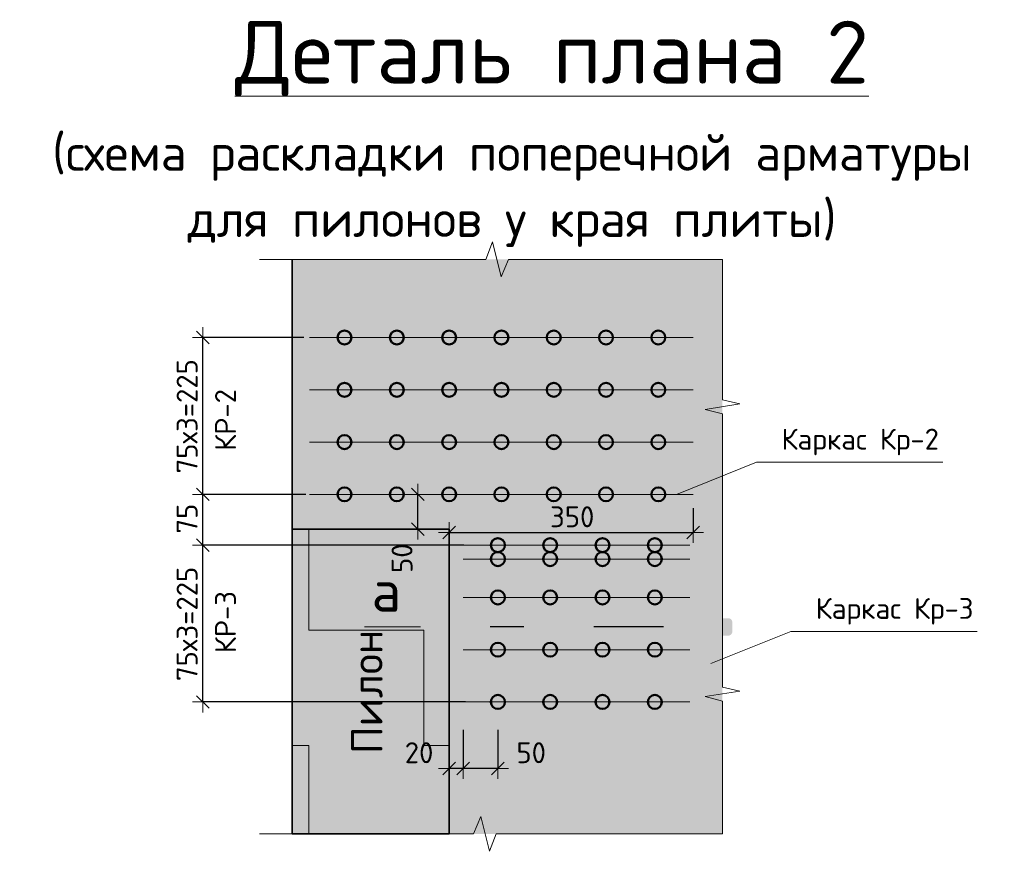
# Model space of a CAD drawing. Header units: metres. Extents: x -38 to 99, y -15 to 21.
# Tile 66 of 88: x 74.33 to 75.74, y 1.5 to 2.69. Entities that reach past the tile are written whole.
import ezdxf

# ---------------------------------------------------------------- set-up
doc = ezdxf.new("R2010")
doc.units = ezdxf.units.M
doc.header["$PDMODE"] = 65
doc.linetypes.add('______2', pattern=[0.0405, 0.03, -0.0105])
doc.layers.add('XR$3$_3705', color=7, linetype='Continuous')
doc.layers.add('XR$5$_3705', color=7, linetype='Continuous')
for name, color, linetype, lineweight in [('XR$3$ВК__отв в полу 1-2 эт', 220, 'Continuous', 25), ('XR$3$Размерная линия (1)', 7, 'Continuous', 13), ('XR$3$Текст_ общее_1', 7, 'Continuous', 13), ('XR$5$ВК__отв в полу 1-2 эт', 220, 'Continuous', 25), ('XR$5$Размерная линия (1)', 7, 'Continuous', 13), ('XR$5$Текст_ общее_1', 7, 'Continuous', 13)]:
    doc.layers.add(name, color=color, linetype=linetype, lineweight=lineweight)
doc.styles.add('ISOCPEUR', font='txt')
doc.dimstyles.new('DIMSTYLE_23', dxfattribs={"dimtxt": 0.03, "dimasz": 0.03, "dimexe": 0, "dimexo": 0, "dimgap": 0.015, "dimtad": 2, "dimdec": 0, "dimlfac": 1000, "dimrnd": 5, "dimzin": 12, "dimdsep": 46, "dimtxsty": 'ISOCPEUR', "dimblk1": 'ALL_ML_STRICH', "dimblk2": 'ALL_ML_STRICH', "dimsah": 1, "dimcen": 0, "dimclrd": 7, "dimclre": 256, "dimclrt": 7, "dimadec": 0, "dimazin": 0, "dimtfac": 1, "dimtdec": 0, "dimtix": 1, "dimtmove": 2, "dimatfit": 3, "dimfxl": 0, "dimtvp": 1.2, "dimtzin": 0, "dimlwd": 0, "dimlwe": -3, "dimarcsym": 0})
doc.dimstyles.new('DIMSTYLE_24', dxfattribs={"dimtxt": 0.03, "dimasz": 0.03, "dimexe": 0, "dimexo": 0, "dimgap": 0.015, "dimtad": 2, "dimdec": 0, "dimlfac": 1000, "dimrnd": 5, "dimzin": 12, "dimdsep": 46, "dimtxsty": 'ISOCPEUR', "dimblk1": 'ALL_ML_STRICH', "dimblk2": 'ALL_ML_STRICH', "dimsah": 1, "dimcen": 0, "dimclrd": 7, "dimclre": 256, "dimclrt": 7, "dimadec": 0, "dimazin": 0, "dimtfac": 1, "dimtdec": 0, "dimtix": 1, "dimtmove": 2, "dimatfit": 3, "dimfxl": 0, "dimtzin": 0, "dimlwd": 0, "dimlwe": -3, "dimarcsym": 0})
doc.dimstyles.new('DIMSTYLE_26', dxfattribs={"dimtxt": 0.03, "dimasz": 0.03, "dimexe": 0, "dimexo": 1e-06, "dimgap": 0.015, "dimtad": 2, "dimdec": 0, "dimlfac": 1000, "dimrnd": 5, "dimzin": 12, "dimdsep": 46, "dimtxsty": 'ISOCPEUR', "dimblk1": 'ALL_ML_STRICH', "dimblk2": 'ALL_ML_STRICH', "dimsah": 1, "dimcen": 0, "dimse1": 1, "dimse2": 1, "dimclrd": 7, "dimclre": 256, "dimclrt": 7, "dimadec": 0, "dimazin": 0, "dimtfac": 1, "dimtdec": 0, "dimtix": 1, "dimtmove": 2, "dimatfit": 3, "dimfxl": 0, "dimtvp": 1.2, "dimtzin": 0, "dimlwd": 0, "dimlwe": -3, "dimarcsym": 0})
pattern_1 = [(0, (0.33, 0.33), (0.165, 0.165), [0.165, -0.165]), (90, (0.33, 0.33), (-0.165, 0.165), [0.165, -0.165])]

# ---------------------------------------------------------------- blocks, each defined once
blk = doc.blocks.new('ЭЛЕМЕНТ_УЗОРА_8')
at = {"color": 7, "linetype": 'Continuous', "lineweight": 13, "transparency": 33554687}
for p, q in [((75.3382, 2.3472), (75.3382, 2.3472)), ((74.6742, 1.5232), (74.6742, 1.5232)), ((75.3382, 1.5232), (75.3382, 1.5232))]:
    blk.add_line(p, q, dxfattribs=at)
for points in [[(74.6742, 2.3472), (74.9989, 2.3472), (75.0082, 2.3722), (75.0208, 2.3222), (75.0315, 2.3472), (75.3382, 2.3472)], [(75.3382, 2.3472), (75.3382, 2.3472), (75.3382, 2.1457), (75.3632, 2.14), (75.3132, 2.1321), (75.3382, 2.1255), (75.3382, 1.9352)], [(75.3382, 1.9352), (75.3382, 1.7337), (75.3632, 1.728), (75.3132, 1.7201), (75.3382, 1.7135), (75.3382, 1.5232), (75.3382, 1.5232)], [(75.3382, 1.5232), (75.0135, 1.5232), (75.0042, 1.4982), (74.9916, 1.5482), (74.981, 1.5232), (74.6742, 1.5232)]]:
    blk.add_lwpolyline(points, dxfattribs=at)
blk = doc.blocks.new('ALL_ML_STRICH')
at = {"color": 0, "linetype": 'ByBlock', "lineweight": -2}
for p, q in [((0, -0.5), (0, 0.5)), ((-1, 0), (0.5, 0)), ((-0.3, -0.3), (0.3, 0.3))]:
    blk.add_line(p, q, dxfattribs=at)
blk = doc.blocks.new('*D173')
at = {"layer": 'DEFPOINTS', "color": 7, "linetype": 'Continuous', "lineweight": 13, "transparency": 33554687}
for p in [(74.898, 2.0102), (74.9002, 1.9602), (74.9013, 1.9602)]:
    blk.add_point(p, dxfattribs=at)
at = {"layer": 'XR$3$Размерная линия (1)', "color": 7, "linetype": 'Continuous', "lineweight": -2, "transparency": 33554687}
blk.add_line((74.9013, 1.9602), (74.9013, 2.0102), dxfattribs=at)
at = {"layer": 'XR$3$Размерная линия (1)', "color": 7, "linetype": 'Continuous', "lineweight": 13, "transparency": 33554687, "xscale": 0.03, "yscale": 0.03, "zscale": 0.03}
for p, rotation in [((74.9013, 2.0102), 90), ((74.9013, 1.9602), 270)]:
    blk.add_blockref('ALL_ML_STRICH', p, dxfattribs=dict(at, rotation=rotation))
at = {"layer": 'XR$3$Размерная линия (1)', "color": 7, "linetype": 'Continuous', "lineweight": 13, "transparency": 33554687, "insert": (74.8787, 1.9186), "char_height": 0.03, "width": 0.06, "attachment_point": 5, "rotation": 90, "style": 'ISOCPEUR'}
blk.add_mtext('\\A1;{50}', dxfattribs=at)
blk = doc.blocks.new('*D195')
at = {"layer": 'DEFPOINTS', "color": 7, "linetype": 'Continuous', "lineweight": 13, "transparency": 33554687}
for p in [(75.2962, 2.0102), (74.9462, 1.9555), (74.9462, 1.9513)]:
    blk.add_point(p, dxfattribs=at)
at = {"layer": 'XR$3$Размерная линия (1)', "color": 9, "linetype": 'Continuous', "lineweight": -2, "true_color": 0xc7c7c7, "transparency": 33554687}
for p, q in [((75.2962, 1.9902), (75.2962, 1.9555)), ((74.9462, 1.9555), (74.9462, 1.9555))]:
    blk.add_line(p, q, dxfattribs=at)
at = {"layer": 'XR$3$Размерная линия (1)', "color": 7, "linetype": 'Continuous', "lineweight": -2, "transparency": 33554687}
blk.add_line((74.9462, 1.9555), (75.2962, 1.9555), dxfattribs=at)
at = {"layer": 'XR$3$Размерная линия (1)', "color": 7, "linetype": 'Continuous', "lineweight": 13, "transparency": 33554687, "xscale": 0.03, "yscale": 0.03, "zscale": 0.03, "rotation": 180}
blk.add_blockref('ALL_ML_STRICH', (74.9462, 1.9555), dxfattribs=at)
at = {"layer": 'XR$3$Размерная линия (1)', "color": 7, "linetype": 'Continuous', "lineweight": 13, "transparency": 33554687, "xscale": 0.03, "yscale": 0.03, "zscale": 0.03}
blk.add_blockref('ALL_ML_STRICH', (75.2962, 1.9555), dxfattribs=at)
at = {"layer": 'XR$3$Размерная линия (1)', "color": 7, "linetype": 'Continuous', "lineweight": 13, "transparency": 33554687, "insert": (75.1227, 1.978), "char_height": 0.03, "width": 0.09, "attachment_point": 5, "style": 'ISOCPEUR'}
blk.add_mtext('\\A1;{350}', dxfattribs=at)
blk = doc.blocks.new('*D196')
at = {"layer": 'DEFPOINTS', "color": 7, "linetype": 'Continuous', "lineweight": 13, "transparency": 33554687}
for p in [(74.9662, 1.6924), (75.0162, 1.6924), (75.0162, 1.6171)]:
    blk.add_point(p, dxfattribs=at)
at = {"layer": 'XR$3$Размерная линия (1)', "color": 9, "linetype": 'Continuous', "lineweight": -2, "true_color": 0xc7c7c7, "transparency": 33554687}
for p, q in [((74.9662, 1.6724), (74.9662, 1.6171)), ((75.0162, 1.6724), (75.0162, 1.6171))]:
    blk.add_line(p, q, dxfattribs=at)
at = {"layer": 'XR$3$Размерная линия (1)', "color": 7, "linetype": 'Continuous', "lineweight": -2, "transparency": 33554687}
blk.add_line((75.0162, 1.6171), (74.9662, 1.6171), dxfattribs=at)
at = {"layer": 'XR$3$Размерная линия (1)', "color": 7, "linetype": 'Continuous', "lineweight": 13, "transparency": 33554687, "xscale": 0.03, "yscale": 0.03, "zscale": 0.03}
for p, rotation in [((74.9662, 1.6171), 180), ((75.0162, 1.6171), 360)]:
    blk.add_blockref('ALL_ML_STRICH', p, dxfattribs=dict(at, rotation=rotation))
at = {"layer": 'XR$3$Размерная линия (1)', "color": 7, "linetype": 'Continuous', "lineweight": 13, "transparency": 33554687, "insert": (75.0639, 1.6396), "char_height": 0.03, "width": 0.06, "attachment_point": 5, "style": 'ISOCPEUR'}
blk.add_mtext('\\A1;{50}', dxfattribs=at)
blk = doc.blocks.new('*D197')
at = {"layer": 'DEFPOINTS', "color": 7, "linetype": 'Continuous', "lineweight": 13, "transparency": 33554687}
for p in [(74.9662, 1.6924), (74.9462, 1.6268), (74.9662, 1.6171)]:
    blk.add_point(p, dxfattribs=at)
at = {"layer": 'XR$3$Размерная линия (1)', "color": 9, "linetype": 'Continuous', "lineweight": -2, "true_color": 0xc7c7c7, "transparency": 33554687}
for p, q in [((74.9662, 1.6724), (74.9662, 1.6171)), ((74.9462, 1.6171), (74.9462, 1.6171))]:
    blk.add_line(p, q, dxfattribs=at)
at = {"layer": 'XR$3$Размерная линия (1)', "color": 7, "linetype": 'Continuous', "lineweight": -2, "transparency": 33554687}
blk.add_line((74.9662, 1.6171), (74.9462, 1.6171), dxfattribs=at)
at = {"layer": 'XR$3$Размерная линия (1)', "color": 7, "linetype": 'Continuous', "lineweight": 13, "transparency": 33554687, "xscale": 0.03, "yscale": 0.03, "zscale": 0.03}
for p, rotation in [((74.9462, 1.6171), 180), ((74.9662, 1.6171), 360)]:
    blk.add_blockref('ALL_ML_STRICH', p, dxfattribs=dict(at, rotation=rotation))
at = {"layer": 'XR$3$Размерная линия (1)', "color": 7, "linetype": 'Continuous', "lineweight": 13, "transparency": 33554687, "insert": (74.9031, 1.6396), "char_height": 0.03, "width": 0.06, "attachment_point": 5, "style": 'ISOCPEUR'}
blk.add_mtext('\\A1;{20}', dxfattribs=at)
blk = doc.blocks.new('*D219')
at = {"layer": 'DEFPOINTS', "color": 7, "linetype": 'Continuous', "lineweight": 13, "transparency": 33554687}
for p in [(74.9874, 1.9374), (74.593, 1.7124), (74.9896, 1.7124)]:
    blk.add_point(p, dxfattribs=at)
at = {"layer": 'XR$3$Размерная линия (1)', "color": 9, "linetype": 'Continuous', "lineweight": -2, "true_color": 0xc7c7c7, "transparency": 33554687}
for p, q in [((74.9674, 1.9374), (74.593, 1.9374)), ((74.9696, 1.7124), (74.593, 1.7124))]:
    blk.add_line(p, q, dxfattribs=at)
at = {"layer": 'XR$3$Размерная линия (1)', "color": 7, "linetype": 'Continuous', "lineweight": -2, "transparency": 33554687}
blk.add_line((74.593, 1.7124), (74.593, 1.9374), dxfattribs=at)
at = {"layer": 'XR$3$Размерная линия (1)', "color": 7, "linetype": 'Continuous', "lineweight": 13, "transparency": 33554687, "xscale": 0.03, "yscale": 0.03, "zscale": 0.03}
for p, rotation in [((74.593, 1.9374), 90), ((74.593, 1.7124), 270)]:
    blk.add_blockref('ALL_ML_STRICH', p, dxfattribs=dict(at, rotation=rotation))
at = {"layer": 'XR$3$Размерная линия (1)', "color": 7, "linetype": 'Continuous', "lineweight": 13, "transparency": 33554687, "insert": (74.5555, 1.7424), "char_height": 0.03, "width": 0.0015, "attachment_point": 1, "rotation": 90, "line_spacing_factor": 0.60241, "style": 'ISOCPEUR'}
blk.add_mtext('75х3=225', dxfattribs=at)
blk = doc.blocks.new('*D220')
at = {"layer": 'DEFPOINTS', "color": 7, "linetype": 'Continuous', "lineweight": 13, "transparency": 33554687}
for p in [(74.7607, 2.0102), (74.593, 1.9374), (74.9874, 1.9374)]:
    blk.add_point(p, dxfattribs=at)
at = {"layer": 'XR$3$Размерная линия (1)', "color": 9, "linetype": 'Continuous', "lineweight": -2, "true_color": 0xc7c7c7, "transparency": 33554687}
for p, q in [((74.7407, 2.0102), (74.593, 2.0102)), ((74.9674, 1.9374), (74.593, 1.9374))]:
    blk.add_line(p, q, dxfattribs=at)
at = {"layer": 'XR$3$Размерная линия (1)', "color": 7, "linetype": 'Continuous', "lineweight": -2, "transparency": 33554687}
blk.add_line((74.593, 1.9374), (74.593, 2.0102), dxfattribs=at)
at = {"layer": 'XR$3$Размерная линия (1)', "color": 7, "linetype": 'Continuous', "lineweight": 13, "transparency": 33554687, "xscale": 0.03, "yscale": 0.03, "zscale": 0.03}
for p, rotation in [((74.593, 2.0102), 90), ((74.593, 1.9374), 270)]:
    blk.add_blockref('ALL_ML_STRICH', p, dxfattribs=dict(at, rotation=rotation))
at = {"layer": 'XR$3$Размерная линия (1)', "color": 7, "linetype": 'Continuous', "lineweight": 13, "transparency": 33554687, "insert": (74.5705, 1.9753), "char_height": 0.03, "width": 0.06, "attachment_point": 5, "rotation": 90, "style": 'ISOCPEUR'}
blk.add_mtext('\\A1;{75}', dxfattribs=at)
blk = doc.blocks.new('*D221')
at = {"layer": 'DEFPOINTS', "color": 7, "linetype": 'Continuous', "lineweight": 13, "transparency": 33554687}
for p in [(74.7579, 2.2352), (74.593, 2.0102), (74.7607, 2.0102)]:
    blk.add_point(p, dxfattribs=at)
at = {"layer": 'XR$3$Размерная линия (1)', "color": 9, "linetype": 'Continuous', "lineweight": -2, "true_color": 0xc7c7c7, "transparency": 33554687}
for p, q in [((74.7379, 2.2352), (74.593, 2.2352)), ((74.7407, 2.0102), (74.593, 2.0102))]:
    blk.add_line(p, q, dxfattribs=at)
at = {"layer": 'XR$3$Размерная линия (1)', "color": 7, "linetype": 'Continuous', "lineweight": -2, "transparency": 33554687}
blk.add_line((74.593, 2.0102), (74.593, 2.2352), dxfattribs=at)
at = {"layer": 'XR$3$Размерная линия (1)', "color": 7, "linetype": 'Continuous', "lineweight": 13, "transparency": 33554687, "xscale": 0.03, "yscale": 0.03, "zscale": 0.03}
for p, rotation in [((74.593, 2.2352), 90), ((74.593, 2.0102), 270)]:
    blk.add_blockref('ALL_ML_STRICH', p, dxfattribs=dict(at, rotation=rotation))
at = {"layer": 'XR$3$Размерная линия (1)', "color": 7, "linetype": 'Continuous', "lineweight": 13, "transparency": 33554687, "insert": (74.5555, 2.0402), "char_height": 0.03, "width": 0.0015, "attachment_point": 1, "rotation": 90, "line_spacing_factor": 0.60241, "style": 'ISOCPEUR'}
blk.add_mtext('75х3=225', dxfattribs=at)
blk = doc.blocks.new('ЭЛЕМЕНТ_УЗОРА_19')
at = {"color": 7, "linetype": 'Continuous', "lineweight": 13, "transparency": 33554687}
for p, q in [((75.3382, 2.3472), (75.3382, 2.3472)), ((74.6742, 1.5232), (74.6742, 1.5232)), ((75.3382, 1.5232), (75.3382, 1.5232))]:
    blk.add_line(p, q, dxfattribs=at)
for points in [[(74.6742, 2.3472), (74.9989, 2.3472), (75.0082, 2.3722), (75.0208, 2.3222), (75.0315, 2.3472), (75.3382, 2.3472)], [(75.3382, 2.3472), (75.3382, 2.3472), (75.3382, 2.1457), (75.3632, 2.14), (75.3132, 2.1321), (75.3382, 2.1255), (75.3382, 1.9352)], [(75.3382, 1.9352), (75.3382, 1.7337), (75.3632, 1.728), (75.3132, 1.7201), (75.3382, 1.7135), (75.3382, 1.5232), (75.3382, 1.5232)], [(75.3382, 1.5232), (75.0135, 1.5232), (75.0042, 1.4982), (74.9916, 1.5482), (74.981, 1.5232), (74.6742, 1.5232)]]:
    blk.add_lwpolyline(points, dxfattribs=at)
blk = doc.blocks.new('*D386')
at = {"layer": 'DEFPOINTS', "color": 7, "linetype": 'Continuous', "lineweight": 13, "transparency": 33554687}
for p in [(74.898, 2.0102), (74.9002, 1.9602), (74.9013, 1.9602)]:
    blk.add_point(p, dxfattribs=at)
at = {"layer": 'XR$5$Размерная линия (1)', "color": 7, "linetype": 'Continuous', "lineweight": -2, "transparency": 33554687}
blk.add_line((74.9013, 1.9602), (74.9013, 2.0102), dxfattribs=at)
at = {"layer": 'XR$5$Размерная линия (1)', "color": 7, "linetype": 'Continuous', "lineweight": 13, "transparency": 33554687, "xscale": 0.03, "yscale": 0.03, "zscale": 0.03}
for p, rotation in [((74.9013, 2.0102), 90), ((74.9013, 1.9602), 270)]:
    blk.add_blockref('ALL_ML_STRICH', p, dxfattribs=dict(at, rotation=rotation))
at = {"layer": 'XR$5$Размерная линия (1)', "color": 7, "linetype": 'Continuous', "lineweight": 13, "transparency": 33554687, "insert": (74.8787, 1.9186), "char_height": 0.03, "width": 0.06, "attachment_point": 5, "rotation": 90, "style": 'ISOCPEUR'}
blk.add_mtext('\\A1;{50}', dxfattribs=at)
blk = doc.blocks.new('*D408')
at = {"layer": 'DEFPOINTS', "color": 7, "linetype": 'Continuous', "lineweight": 13, "transparency": 33554687}
for p in [(75.2962, 2.0102), (74.9462, 1.9555), (74.9462, 1.9513)]:
    blk.add_point(p, dxfattribs=at)
at = {"layer": 'XR$5$Размерная линия (1)', "color": 9, "linetype": 'Continuous', "lineweight": -2, "true_color": 0xc7c7c7, "transparency": 33554687}
for p, q in [((75.2962, 1.9902), (75.2962, 1.9555)), ((74.9462, 1.9555), (74.9462, 1.9555))]:
    blk.add_line(p, q, dxfattribs=at)
at = {"layer": 'XR$5$Размерная линия (1)', "color": 7, "linetype": 'Continuous', "lineweight": -2, "transparency": 33554687}
blk.add_line((74.9462, 1.9555), (75.2962, 1.9555), dxfattribs=at)
at = {"layer": 'XR$5$Размерная линия (1)', "color": 7, "linetype": 'Continuous', "lineweight": 13, "transparency": 33554687, "xscale": 0.03, "yscale": 0.03, "zscale": 0.03, "rotation": 180}
blk.add_blockref('ALL_ML_STRICH', (74.9462, 1.9555), dxfattribs=at)
at = {"layer": 'XR$5$Размерная линия (1)', "color": 7, "linetype": 'Continuous', "lineweight": 13, "transparency": 33554687, "xscale": 0.03, "yscale": 0.03, "zscale": 0.03}
blk.add_blockref('ALL_ML_STRICH', (75.2962, 1.9555), dxfattribs=at)
at = {"layer": 'XR$5$Размерная линия (1)', "color": 7, "linetype": 'Continuous', "lineweight": 13, "transparency": 33554687, "insert": (75.1227, 1.978), "char_height": 0.03, "width": 0.09, "attachment_point": 5, "style": 'ISOCPEUR'}
blk.add_mtext('\\A1;{350}', dxfattribs=at)
blk = doc.blocks.new('*D409')
at = {"layer": 'DEFPOINTS', "color": 7, "linetype": 'Continuous', "lineweight": 13, "transparency": 33554687}
for p in [(74.9662, 1.6924), (75.0162, 1.6924), (75.0162, 1.6171)]:
    blk.add_point(p, dxfattribs=at)
at = {"layer": 'XR$5$Размерная линия (1)', "color": 9, "linetype": 'Continuous', "lineweight": -2, "true_color": 0xc7c7c7, "transparency": 33554687}
for p, q in [((74.9662, 1.6724), (74.9662, 1.6171)), ((75.0162, 1.6724), (75.0162, 1.6171))]:
    blk.add_line(p, q, dxfattribs=at)
at = {"layer": 'XR$5$Размерная линия (1)', "color": 7, "linetype": 'Continuous', "lineweight": -2, "transparency": 33554687}
blk.add_line((75.0162, 1.6171), (74.9662, 1.6171), dxfattribs=at)
at = {"layer": 'XR$5$Размерная линия (1)', "color": 7, "linetype": 'Continuous', "lineweight": 13, "transparency": 33554687, "xscale": 0.03, "yscale": 0.03, "zscale": 0.03}
for p, rotation in [((74.9662, 1.6171), 180), ((75.0162, 1.6171), 360)]:
    blk.add_blockref('ALL_ML_STRICH', p, dxfattribs=dict(at, rotation=rotation))
at = {"layer": 'XR$5$Размерная линия (1)', "color": 7, "linetype": 'Continuous', "lineweight": 13, "transparency": 33554687, "insert": (75.0639, 1.6396), "char_height": 0.03, "width": 0.06, "attachment_point": 5, "style": 'ISOCPEUR'}
blk.add_mtext('\\A1;{50}', dxfattribs=at)
blk = doc.blocks.new('*D410')
at = {"layer": 'DEFPOINTS', "color": 7, "linetype": 'Continuous', "lineweight": 13, "transparency": 33554687}
for p in [(74.9662, 1.6924), (74.9462, 1.6268), (74.9662, 1.6171)]:
    blk.add_point(p, dxfattribs=at)
at = {"layer": 'XR$5$Размерная линия (1)', "color": 9, "linetype": 'Continuous', "lineweight": -2, "true_color": 0xc7c7c7, "transparency": 33554687}
for p, q in [((74.9662, 1.6724), (74.9662, 1.6171)), ((74.9462, 1.6171), (74.9462, 1.6171))]:
    blk.add_line(p, q, dxfattribs=at)
at = {"layer": 'XR$5$Размерная линия (1)', "color": 7, "linetype": 'Continuous', "lineweight": -2, "transparency": 33554687}
blk.add_line((74.9662, 1.6171), (74.9462, 1.6171), dxfattribs=at)
at = {"layer": 'XR$5$Размерная линия (1)', "color": 7, "linetype": 'Continuous', "lineweight": 13, "transparency": 33554687, "xscale": 0.03, "yscale": 0.03, "zscale": 0.03}
for p, rotation in [((74.9462, 1.6171), 180), ((74.9662, 1.6171), 360)]:
    blk.add_blockref('ALL_ML_STRICH', p, dxfattribs=dict(at, rotation=rotation))
at = {"layer": 'XR$5$Размерная линия (1)', "color": 7, "linetype": 'Continuous', "lineweight": 13, "transparency": 33554687, "insert": (74.9031, 1.6396), "char_height": 0.03, "width": 0.06, "attachment_point": 5, "style": 'ISOCPEUR'}
blk.add_mtext('\\A1;{20}', dxfattribs=at)
blk = doc.blocks.new('*D473')
at = {"layer": 'DEFPOINTS', "color": 7, "linetype": 'Continuous', "lineweight": 13, "transparency": 33554687}
for p in [(74.9874, 1.9374), (74.593, 1.7124), (74.9896, 1.7124)]:
    blk.add_point(p, dxfattribs=at)
at = {"layer": 'XR$5$Размерная линия (1)', "color": 9, "linetype": 'Continuous', "lineweight": -2, "true_color": 0xc7c7c7, "transparency": 33554687}
for p, q in [((74.9674, 1.9374), (74.593, 1.9374)), ((74.9696, 1.7124), (74.593, 1.7124))]:
    blk.add_line(p, q, dxfattribs=at)
at = {"layer": 'XR$5$Размерная линия (1)', "color": 7, "linetype": 'Continuous', "lineweight": -2, "transparency": 33554687}
blk.add_line((74.593, 1.7124), (74.593, 1.9374), dxfattribs=at)
at = {"layer": 'XR$5$Размерная линия (1)', "color": 7, "linetype": 'Continuous', "lineweight": 13, "transparency": 33554687, "xscale": 0.03, "yscale": 0.03, "zscale": 0.03}
for p, rotation in [((74.593, 1.9374), 90), ((74.593, 1.7124), 270)]:
    blk.add_blockref('ALL_ML_STRICH', p, dxfattribs=dict(at, rotation=rotation))
at = {"layer": 'XR$5$Размерная линия (1)', "color": 7, "linetype": 'Continuous', "lineweight": 13, "transparency": 33554687, "insert": (74.5555, 1.7424), "char_height": 0.03, "width": 0.0015, "attachment_point": 1, "rotation": 90, "line_spacing_factor": 0.60241, "style": 'ISOCPEUR'}
blk.add_mtext('75х3=225', dxfattribs=at)
blk = doc.blocks.new('*D474')
at = {"layer": 'DEFPOINTS', "color": 7, "linetype": 'Continuous', "lineweight": 13, "transparency": 33554687}
for p in [(74.7607, 2.0102), (74.593, 1.9374), (74.9874, 1.9374)]:
    blk.add_point(p, dxfattribs=at)
at = {"layer": 'XR$5$Размерная линия (1)', "color": 9, "linetype": 'Continuous', "lineweight": -2, "true_color": 0xc7c7c7, "transparency": 33554687}
for p, q in [((74.7407, 2.0102), (74.593, 2.0102)), ((74.9674, 1.9374), (74.593, 1.9374))]:
    blk.add_line(p, q, dxfattribs=at)
at = {"layer": 'XR$5$Размерная линия (1)', "color": 7, "linetype": 'Continuous', "lineweight": -2, "transparency": 33554687}
blk.add_line((74.593, 1.9374), (74.593, 2.0102), dxfattribs=at)
at = {"layer": 'XR$5$Размерная линия (1)', "color": 7, "linetype": 'Continuous', "lineweight": 13, "transparency": 33554687, "xscale": 0.03, "yscale": 0.03, "zscale": 0.03}
for p, rotation in [((74.593, 2.0102), 90), ((74.593, 1.9374), 270)]:
    blk.add_blockref('ALL_ML_STRICH', p, dxfattribs=dict(at, rotation=rotation))
at = {"layer": 'XR$5$Размерная линия (1)', "color": 7, "linetype": 'Continuous', "lineweight": 13, "transparency": 33554687, "insert": (74.5705, 1.9753), "char_height": 0.03, "width": 0.06, "attachment_point": 5, "rotation": 90, "style": 'ISOCPEUR'}
blk.add_mtext('\\A1;{75}', dxfattribs=at)
blk = doc.blocks.new('*D475')
at = {"layer": 'DEFPOINTS', "color": 7, "linetype": 'Continuous', "lineweight": 13, "transparency": 33554687}
for p in [(74.7579, 2.2352), (74.593, 2.0102), (74.7607, 2.0102)]:
    blk.add_point(p, dxfattribs=at)
at = {"layer": 'XR$5$Размерная линия (1)', "color": 9, "linetype": 'Continuous', "lineweight": -2, "true_color": 0xc7c7c7, "transparency": 33554687}
for p, q in [((74.7379, 2.2352), (74.593, 2.2352)), ((74.7407, 2.0102), (74.593, 2.0102))]:
    blk.add_line(p, q, dxfattribs=at)
at = {"layer": 'XR$5$Размерная линия (1)', "color": 7, "linetype": 'Continuous', "lineweight": -2, "transparency": 33554687}
blk.add_line((74.593, 2.0102), (74.593, 2.2352), dxfattribs=at)
at = {"layer": 'XR$5$Размерная линия (1)', "color": 7, "linetype": 'Continuous', "lineweight": 13, "transparency": 33554687, "xscale": 0.03, "yscale": 0.03, "zscale": 0.03}
for p, rotation in [((74.593, 2.2352), 90), ((74.593, 2.0102), 270)]:
    blk.add_blockref('ALL_ML_STRICH', p, dxfattribs=dict(at, rotation=rotation))
at = {"layer": 'XR$5$Размерная линия (1)', "color": 7, "linetype": 'Continuous', "lineweight": 13, "transparency": 33554687, "insert": (74.5555, 2.0402), "char_height": 0.03, "width": 0.0015, "attachment_point": 1, "rotation": 90, "line_spacing_factor": 0.60241, "style": 'ISOCPEUR'}
blk.add_mtext('75х3=225', dxfattribs=at)

msp = doc.modelspace()

# ---------------------------------------------------------------- hatches: boundary and pattern name
at = {"linetype": 'Continuous', "lineweight": 13, "true_color": 0xf0eae8, "transparency": 33554687}
msp.add_hatch(color=7, dxfattribs=at).paths.add_polyline_path([(75.3382, 2.3472), (74.7212, 2.3472), (74.7212, 1.5232), (75.3382, 1.5232)])
msp.add_hatch(color=7, dxfattribs=at).paths.add_polyline_path([(75.3382, 2.3472), (74.7212, 2.3472), (74.7212, 1.5232), (75.3382, 1.5232)])
at = {"linetype": 'Continuous', "lineweight": 13, "transparency": 33554687}
h = msp.add_hatch(dxfattribs=at)
h.set_pattern_fill('____', scale=0.165, style=0, pattern_type=2)
h.set_pattern_definition(pattern_1)
h.paths.add_polyline_path([(74.7212, 1.5232), (74.9462, 1.5232), (74.9462, 1.9602), (74.7212, 1.9602)], flags=0)
h = msp.add_hatch(dxfattribs=at)
h.set_pattern_fill('____', scale=0.165, style=0, pattern_type=2)
h.set_pattern_definition(pattern_1)
h.paths.add_polyline_path([(74.7212, 1.5232), (74.9462, 1.5232), (74.9462, 1.9602), (74.7212, 1.9602)], flags=0)
at = {"linetype": 'Continuous', "lineweight": 25, "true_color": 0x000000, "transparency": 33554687}
for points in [[(74.9067, 1.8325), (74.906, 1.8324), (74.9052, 1.8321), (74.9046, 1.8318), (74.9039, 1.8314), (74.9033, 1.8309), (74.9028, 1.8303), (74.9024, 1.8297), (74.9021, 1.829), (74.9018, 1.8282), (74.9017, 1.8275), (74.9016, 1.8267), (74.9016, 1.8134), (74.9017, 1.8126), (74.9018, 1.8119), (74.9021, 1.8111), (74.9024, 1.8104), (74.9028, 1.8098), (74.9033, 1.8092), (74.9039, 1.8087), (74.9046, 1.8083), (74.9052, 1.808), (74.906, 1.8077), (74.9067, 1.8076), (74.9075, 1.8075), (75.005, 1.8075), (75.005, 1.8326), (74.9075, 1.8326)], [(74.9067, 1.8325), (74.906, 1.8324), (74.9052, 1.8321), (74.9046, 1.8318), (74.9039, 1.8314), (74.9033, 1.8309), (74.9028, 1.8303), (74.9024, 1.8297), (74.9021, 1.829), (74.9018, 1.8282), (74.9017, 1.8275), (74.9016, 1.8267), (74.9016, 1.8134), (74.9017, 1.8126), (74.9018, 1.8119), (74.9021, 1.8111), (74.9024, 1.8104), (74.9028, 1.8098), (74.9033, 1.8092), (74.9039, 1.8087), (74.9046, 1.8083), (74.9052, 1.808), (74.906, 1.8077), (74.9067, 1.8076), (74.9075, 1.8075), (75.005, 1.8075), (75.005, 1.8326), (74.9075, 1.8326)], [(75.3472, 1.8325), (75.3464, 1.8326), (75.2489, 1.8326), (75.2489, 1.8075), (75.3464, 1.8075), (75.3472, 1.8076), (75.3479, 1.8077), (75.3486, 1.808), (75.3493, 1.8083), (75.35, 1.8087), (75.3505, 1.8092), (75.351, 1.8098), (75.3515, 1.8104), (75.3518, 1.8111), (75.3521, 1.8119), (75.3522, 1.8126), (75.3523, 1.8134), (75.3523, 1.8267), (75.3522, 1.8275), (75.3521, 1.8282), (75.3518, 1.829), (75.3515, 1.8297), (75.351, 1.8303), (75.3505, 1.8309), (75.35, 1.8314), (75.3493, 1.8318), (75.3486, 1.8321), (75.3479, 1.8324)], [(75.3472, 1.8325), (75.3464, 1.8326), (75.2489, 1.8326), (75.2489, 1.8075), (75.3464, 1.8075), (75.3472, 1.8076), (75.3479, 1.8077), (75.3486, 1.808), (75.3493, 1.8083), (75.35, 1.8087), (75.3505, 1.8092), (75.351, 1.8098), (75.3515, 1.8104), (75.3518, 1.8111), (75.3521, 1.8119), (75.3522, 1.8126), (75.3523, 1.8134), (75.3523, 1.8267), (75.3522, 1.8275), (75.3521, 1.8282), (75.3518, 1.829), (75.3515, 1.8297), (75.351, 1.8303), (75.3505, 1.8309), (75.35, 1.8314), (75.3493, 1.8318), (75.3486, 1.8321), (75.3479, 1.8324)]]:
    msp.add_hatch(color=18, dxfattribs=at).paths.add_polyline_path(points)

# ---------------------------------------------------------------- linework, layer by layer
at = {"color": 7, "linetype": 'Continuous', "lineweight": 35, "transparency": 33554687}
msp.add_line((74.7212, 1.5232), (74.7212, 2.3472), dxfattribs=at)
msp.add_line((74.7212, 1.5232), (74.7212, 2.3472), dxfattribs=at)
at = {"color": 7, "linetype": '______2', "lineweight": 25, "transparency": 33554687}
msp.add_line((75.2535, 1.8201), (75.005, 1.8201), dxfattribs=at)
msp.add_line((75.2535, 1.8201), (75.005, 1.8201), dxfattribs=at)
at = {"color": 7, "linetype": 'Continuous', "lineweight": 13, "transparency": 33554687}
for points in [[(75.6543, 2.0562), (75.3871, 2.0562), (75.2723, 2.0102)], [(75.6543, 2.0562), (75.3871, 2.0562), (75.2723, 2.0102)], [(75.7036, 1.8134), (75.4364, 1.8134), (75.3216, 1.7674)], [(75.7036, 1.8134), (75.4364, 1.8134), (75.3216, 1.7674)]]:
    msp.add_lwpolyline(points, dxfattribs=at)
at = {"color": 7, "linetype": 'Continuous', "lineweight": 35, "transparency": 33554687}
msp.add_lwpolyline([(74.7212, 1.9602), (74.9462, 1.9602), (74.9462, 1.5232), (74.7212, 1.5232), (74.7212, 1.9602)], dxfattribs=at)
msp.add_lwpolyline([(74.7212, 1.9602), (74.9462, 1.9602), (74.9462, 1.5232), (74.7212, 1.5232), (74.7212, 1.9602)], dxfattribs=at)
at = {"layer": 'XR$3$_3705', "color": 7, "linetype": 'Continuous', "lineweight": 50, "transparency": 33554687}
for centre in [(74.7962, 2.2352), (74.8712, 2.2352), (74.9462, 2.2352), (75.0212, 2.2352), (75.0962, 2.2352), (75.1712, 2.2352), (75.2462, 2.2352), (74.7962, 2.1602), (74.8712, 2.1602), (74.9462, 2.1602), (75.0212, 2.1602), (75.0962, 2.1602), (75.1712, 2.1602), (75.2462, 2.1602), (74.7962, 2.0852), (74.8712, 2.0852), (74.9462, 2.0852), (75.0212, 2.0852), (75.0962, 2.0852), (75.1712, 2.0852), (75.2462, 2.0852), (74.7962, 2.0102), (74.8712, 2.0102), (74.9462, 2.0102), (75.0212, 2.0102), (75.0962, 2.0102), (75.1712, 2.0102), (75.2462, 2.0102), (75.0162, 1.9374), (75.0912, 1.9374), (75.1662, 1.9374), (75.2412, 1.9374), (75.0162, 1.8624), (75.0912, 1.8624), (75.1662, 1.8624), (75.2412, 1.8624), (75.0162, 1.7874), (75.0912, 1.7874), (75.1662, 1.7874), (75.2412, 1.7874), (75.0162, 1.7124), (75.0912, 1.7124), (75.1662, 1.7124), (75.2412, 1.7124)]:
    msp.add_circle(centre, 0.01, dxfattribs=at)
at = {"layer": 'XR$3$ВК__отв в полу 1-2 эт', "color": 7, "linetype": 'Continuous', "lineweight": 13, "transparency": 33554687}
for p, q in [((75.2962, 2.2352), (74.7462, 2.2352)), ((75.2962, 2.1602), (74.7462, 2.1602)), ((75.2962, 2.0852), (74.7462, 2.0852)), ((75.2962, 2.0102), (74.7462, 2.0102)), ((75.2912, 1.9174), (74.9662, 1.9174)), ((75.2912, 1.8624), (74.9662, 1.8624)), ((74.905, 1.8201), (74.825, 1.8201)), ((75.2912, 1.7874), (74.9662, 1.7874)), ((75.2912, 1.7124), (74.9662, 1.7124))]:
    msp.add_line(p, q, dxfattribs=at)
at = {"layer": 'XR$5$_3705', "color": 7, "linetype": 'Continuous', "lineweight": 50, "transparency": 33554687}
for centre in [(74.7962, 2.2352), (74.8712, 2.2352), (74.9462, 2.2352), (75.0212, 2.2352), (75.0962, 2.2352), (75.1712, 2.2352), (75.2462, 2.2352), (74.7962, 2.1602), (74.8712, 2.1602), (74.9462, 2.1602), (75.0212, 2.1602), (75.0962, 2.1602), (75.1712, 2.1602), (75.2462, 2.1602), (74.7962, 2.0852), (74.8712, 2.0852), (74.9462, 2.0852), (75.0212, 2.0852), (75.0962, 2.0852), (75.1712, 2.0852), (75.2462, 2.0852), (74.7962, 2.0102), (74.8712, 2.0102), (74.9462, 2.0102), (75.0212, 2.0102), (75.0962, 2.0102), (75.1712, 2.0102), (75.2462, 2.0102), (75.0162, 1.9174), (75.0912, 1.9174), (75.1662, 1.9174), (75.2412, 1.9174), (75.0162, 1.8624), (75.0912, 1.8624), (75.1662, 1.8624), (75.2412, 1.8624), (75.0162, 1.7874), (75.0912, 1.7874), (75.1662, 1.7874), (75.2412, 1.7874), (75.0162, 1.7124), (75.0912, 1.7124), (75.1662, 1.7124), (75.2412, 1.7124)]:
    msp.add_circle(centre, 0.01, dxfattribs=at)
at = {"layer": 'XR$5$ВК__отв в полу 1-2 эт', "color": 7, "linetype": 'Continuous', "lineweight": 13, "transparency": 33554687}
for p, q in [((75.2962, 2.2352), (74.7462, 2.2352)), ((75.2962, 2.1602), (74.7462, 2.1602)), ((75.2962, 2.0852), (74.7462, 2.0852)), ((75.2962, 2.0102), (74.7462, 2.0102)), ((75.2912, 1.9374), (74.9662, 1.9374)), ((75.2912, 1.8624), (74.9662, 1.8624)), ((74.905, 1.8201), (74.825, 1.8201)), ((75.2912, 1.7874), (74.9662, 1.7874)), ((75.2912, 1.7124), (74.9662, 1.7124))]:
    msp.add_line(p, q, dxfattribs=at)

# ---------------------------------------------------------------- block references
at = {"color": 7, "linetype": 'Continuous', "lineweight": 13, "transparency": 33554687}
for name in ['ЭЛЕМЕНТ_УЗОРА_8', 'ЭЛЕМЕНТ_УЗОРА_19']:
    msp.add_blockref(name, (0, 0), dxfattribs=at)

# ---------------------------------------------------------------- texts
at = {"color": 7, "linetype": 'Continuous', "lineweight": 13, "transparency": 33554687, "attachment_point": 5, "style": 'ISOCPEUR'}
for s, insert, char_height, width in [('\\A1;{\\fISOCPEUR|i0|b0;\\H0.030000;\\W1.000000;\\C7;Каркас Кр-2}\\P', (75.5357, 2.0853), 0.03, 0.25163), ('\\A1;{\\fISOCPEUR|i0|b0;\\H0.030000;\\W1.000000;\\C7;Каркас Кр-2}\\P', (75.5357, 2.0853), 0.03, 0.25163), ('\\A1;{\\fISOCPEUR|i0|b0;\\H0.060000;\\W1.000000;\\C7;а}\\P', (74.8562, 1.8719), 0.06, 0.072), ('\\A1;{\\fISOCPEUR|i0|b0;\\H0.060000;\\W1.000000;\\C7;а}\\P', (74.8562, 1.8719), 0.06, 0.072), ('\\A1;{\\fISOCPEUR|i0|b0;\\H0.030000;\\W1.000000;\\C7;Каркас Кр-3}\\P', (75.585, 1.8425), 0.03, 0.25163), ('\\A1;{\\fISOCPEUR|i0|b0;\\H0.030000;\\W1.000000;\\C7;Каркас Кр-3}\\P', (75.585, 1.8425), 0.03, 0.25163)]:
    msp.add_mtext(s, dxfattribs=dict(at, insert=insert, char_height=char_height, width=width))
at = {"color": 251, "linetype": 'Continuous', "lineweight": 50, "true_color": 0x575757, "transparency": 33554687, "insert": (74.8283, 1.7267), "char_height": 0.045, "width": 0.183316, "attachment_point": 5, "rotation": 90, "style": 'ISOCPEUR'}
msp.add_mtext('\\A1;{\\fISOCPEUR|i0|b1;\\H0.045000;\\W1.000000;\\c3260503895;Пилон}\\P', dxfattribs=at)
msp.add_mtext('\\A1;{\\fISOCPEUR|i0|b1;\\H0.045000;\\W1.000000;\\c3260503895;Пилон}\\P', dxfattribs=at)
at = {"layer": 'XR$3$Текст_ общее_1', "color": 7, "linetype": 'Continuous', "lineweight": 13, "transparency": 33554687, "insert": (75.0364, 2.6894), "char_height": 0.09, "width": 2.301075, "attachment_point": 2, "line_spacing_factor": 1.084337}
msp.add_mtext('\\A1;{\\L\\fISOCPEUR|i0|b0;\\H0.090000;\\W1.000000;\\C7;  Деталь плана 2\\l}\\P{\\fISOCPEUR|i0|b0;\\H0.052500;\\W1.000000;\\C7;(схема раскладки поперечной арматуры}\\P{\\fISOCPEUR|i0|b0;\\H0.052500;\\W1.000000;\\C7;для пилонов у края плиты)}\\P', dxfattribs=at)
at = {"layer": 'XR$3$Текст_ общее_1', "color": 7, "linetype": 'Continuous', "lineweight": 13, "transparency": 33554687, "char_height": 0.03, "width": 0.104063, "attachment_point": 5, "rotation": 90, "style": 'ISOCPEUR'}
for s, insert in [('\\A1;{\\fISOCPEUR|i0|b0;\\H0.030000;\\W1.000000;\\C7;КР-2}\\P', (74.6256, 2.1169)), ('\\A1;{\\fISOCPEUR|i0|b0;\\H0.030000;\\W1.000000;\\C7;КР-3}\\P', (74.6256, 1.8269))]:
    msp.add_mtext(s, dxfattribs=dict(at, insert=insert))
at = {"layer": 'XR$5$Текст_ общее_1', "color": 7, "linetype": 'Continuous', "lineweight": 13, "transparency": 33554687, "insert": (75.0364, 2.6894), "char_height": 0.09, "width": 2.301075, "attachment_point": 2, "line_spacing_factor": 1.084337}
msp.add_mtext('\\A1;{\\L\\fISOCPEUR|i0|b0;\\H0.090000;\\W1.000000;\\C7;  Деталь плана 2\\l}\\P{\\fISOCPEUR|i0|b0;\\H0.052500;\\W1.000000;\\C7;(схема раскладки поперечной арматуры}\\P{\\fISOCPEUR|i0|b0;\\H0.052500;\\W1.000000;\\C7;для пилонов у края плиты)}\\P', dxfattribs=at)
at = {"layer": 'XR$5$Текст_ общее_1', "color": 7, "linetype": 'Continuous', "lineweight": 13, "transparency": 33554687, "char_height": 0.03, "width": 0.104063, "attachment_point": 5, "rotation": 90, "style": 'ISOCPEUR'}
for s, insert in [('\\A1;{\\fISOCPEUR|i0|b0;\\H0.030000;\\W1.000000;\\C7;КР-2}\\P', (74.6256, 2.1169)), ('\\A1;{\\fISOCPEUR|i0|b0;\\H0.030000;\\W1.000000;\\C7;КР-3}\\P', (74.6256, 1.8269))]:
    msp.add_mtext(s, dxfattribs=dict(at, insert=insert))

# ---------------------------------------------------------------- dimensions: what is measured, and where the dimension line sits
at = {"layer": 'XR$3$Размерная линия (1)', "color": 7, "linetype": 'Continuous', "lineweight": 13, "transparency": 33554687}
for base, p1, p2, picture, middle in [((74.593, 2.2352), (74.7407, 2.0102), (74.7379, 2.2352), '*D221', (74.578, 2.1227)), ((74.593, 1.9374), (74.9696, 1.7124), (74.9674, 1.9374), '*D219', (74.578, 1.8249))]:
    dim = msp.add_linear_dim(base=base, p1=p1, p2=p2, angle=90, text='75х3=225', dimstyle='DIMSTYLE_24', override={"dimpost": '<>', "dimclrd": 7, "dimclre": 9, "dimclrt": 7, "dimlwd": 0, "dimlwe": 65533}, dxfattribs=at)
    dim.commit()
    dim.dimension.update_dxf_attribs({"geometry": picture, "text_midpoint": middle, "dimtype": 160})
for base, p1, p2, angle, dimstyle, picture, middle in [((74.593, 2.0102), (74.9674, 1.9374), (74.7407, 2.0102), 90, 'DIMSTYLE_24', '*D220', (74.5705, 1.9753)), ((74.9013, 2.0102), (74.9002, 1.9602), (74.898, 2.0102), 90, 'DIMSTYLE_26', '*D173', (74.8787, 1.9186)), ((74.9462, 1.6171), (74.9662, 1.6724), (74.9462, 1.6171), 180, 'DIMSTYLE_23', '*D197', (74.9031, 1.6396)), ((74.9662, 1.6171), (75.0162, 1.6724), (74.9662, 1.6724), 180, 'DIMSTYLE_23', '*D196', (75.0639, 1.6396))]:
    dim = msp.add_linear_dim(base=base, p1=p1, p2=p2, angle=angle, dimstyle=dimstyle, override={"dimpost": '<>', "dimclrd": 7, "dimclre": 9, "dimclrt": 7, "dimlwd": 0, "dimlwe": 65533}, dxfattribs=at)
    dim.commit()
    dim.dimension.update_dxf_attribs({"geometry": picture, "text_midpoint": middle, "dimtype": 160})
dim = msp.add_linear_dim(base=(75.2962, 1.9555), p1=(74.9462, 1.9555), p2=(75.2962, 1.9902), dimstyle='DIMSTYLE_24', override={"dimpost": '<>', "dimclrd": 7, "dimclre": 9, "dimclrt": 7, "dimlwd": 0, "dimlwe": 65533}, dxfattribs=at)
dim.commit()
dim.dimension.update_dxf_attribs({"geometry": '*D195', "text_midpoint": (75.1227, 1.978), "dimtype": 160})
at = {"layer": 'XR$5$Размерная линия (1)', "color": 7, "linetype": 'Continuous', "lineweight": 13, "transparency": 33554687}
for base, p1, p2, picture, middle in [((74.593, 2.2352), (74.7407, 2.0102), (74.7379, 2.2352), '*D475', (74.578, 2.1227)), ((74.593, 1.9374), (74.9696, 1.7124), (74.9674, 1.9374), '*D473', (74.578, 1.8249))]:
    dim = msp.add_linear_dim(base=base, p1=p1, p2=p2, angle=90, text='75х3=225', dimstyle='DIMSTYLE_24', override={"dimpost": '<>', "dimclrd": 7, "dimclre": 9, "dimclrt": 7, "dimlwd": 0, "dimlwe": 65533}, dxfattribs=at)
    dim.commit()
    dim.dimension.update_dxf_attribs({"geometry": picture, "text_midpoint": middle, "dimtype": 160})
for base, p1, p2, angle, dimstyle, picture, middle in [((74.593, 2.0102), (74.9674, 1.9374), (74.7407, 2.0102), 90, 'DIMSTYLE_24', '*D474', (74.5705, 1.9753)), ((74.9013, 2.0102), (74.9002, 1.9602), (74.898, 2.0102), 90, 'DIMSTYLE_26', '*D386', (74.8787, 1.9186)), ((74.9462, 1.6171), (74.9662, 1.6724), (74.9462, 1.6171), 180, 'DIMSTYLE_23', '*D410', (74.9031, 1.6396)), ((74.9662, 1.6171), (75.0162, 1.6724), (74.9662, 1.6724), 180, 'DIMSTYLE_23', '*D409', (75.0639, 1.6396))]:
    dim = msp.add_linear_dim(base=base, p1=p1, p2=p2, angle=angle, dimstyle=dimstyle, override={"dimpost": '<>', "dimclrd": 7, "dimclre": 9, "dimclrt": 7, "dimlwd": 0, "dimlwe": 65533}, dxfattribs=at)
    dim.commit()
    dim.dimension.update_dxf_attribs({"geometry": picture, "text_midpoint": middle, "dimtype": 160})
dim = msp.add_linear_dim(base=(75.2962, 1.9555), p1=(74.9462, 1.9555), p2=(75.2962, 1.9902), dimstyle='DIMSTYLE_24', override={"dimpost": '<>', "dimclrd": 7, "dimclre": 9, "dimclrt": 7, "dimlwd": 0, "dimlwe": 65533}, dxfattribs=at)
dim.commit()
dim.dimension.update_dxf_attribs({"geometry": '*D408', "text_midpoint": (75.1227, 1.978), "dimtype": 160})

doc.saveas('drawing.dxf')
